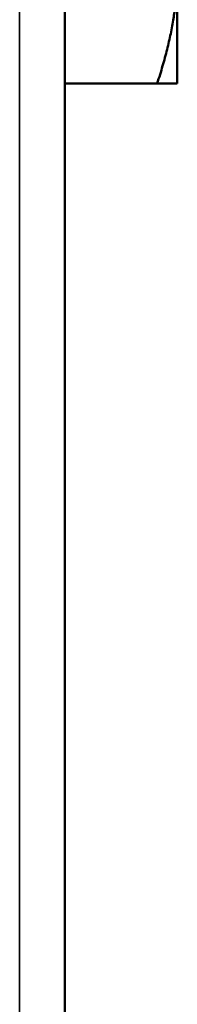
# Model space of a CAD drawing. Header units: inches. Extents: x 0 to 136, y 2 to 86.
# Tile 53 of 160: x 56.412 to 56.805, y 43.007 to 45.46. Entities that reach past the tile are written whole.
import ezdxf

# ---------------------------------------------------------------- set-up
doc = ezdxf.new("R2010")
doc.units = ezdxf.units.IN
doc.header["$LTSCALE"] = 4
doc.header["$MEASUREMENT"] = 0
doc.layers.add('Visible (ANSI)', color=7, linetype='Continuous', lineweight=50)
doc.layers.add('Visible Narrow (ANSI)', color=7, linetype='Continuous', lineweight=35)

msp = doc.modelspace()

# ---------------------------------------------------------------- linework, layer by layer
at = {"layer": 'Visible (ANSI)'}
for p, q in [((56.5251, 20.6763), (56.5251, 68.9262)), ((56.8051, 45.5824), (56.8051, 45.3011)), ((56.7549, 45.3011), (56.5251, 45.3011)), ((56.8051, 45.3011), (56.7549, 45.3011))]:
    msp.add_line(p, q, dxfattribs=at)
msp.add_rational_spline([(56.7549, 45.3011), (56.8051, 45.4519), (56.8051, 45.5824)], [1.52036391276, 1.63796447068, 1.63796447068], degree=2, dxfattribs=at)
at = {"layer": 'Visible Narrow (ANSI)'}
msp.add_line((56.4121, 20.7156), (56.4121, 68.8868), dxfattribs=at)

doc.saveas('drawing.dxf')
